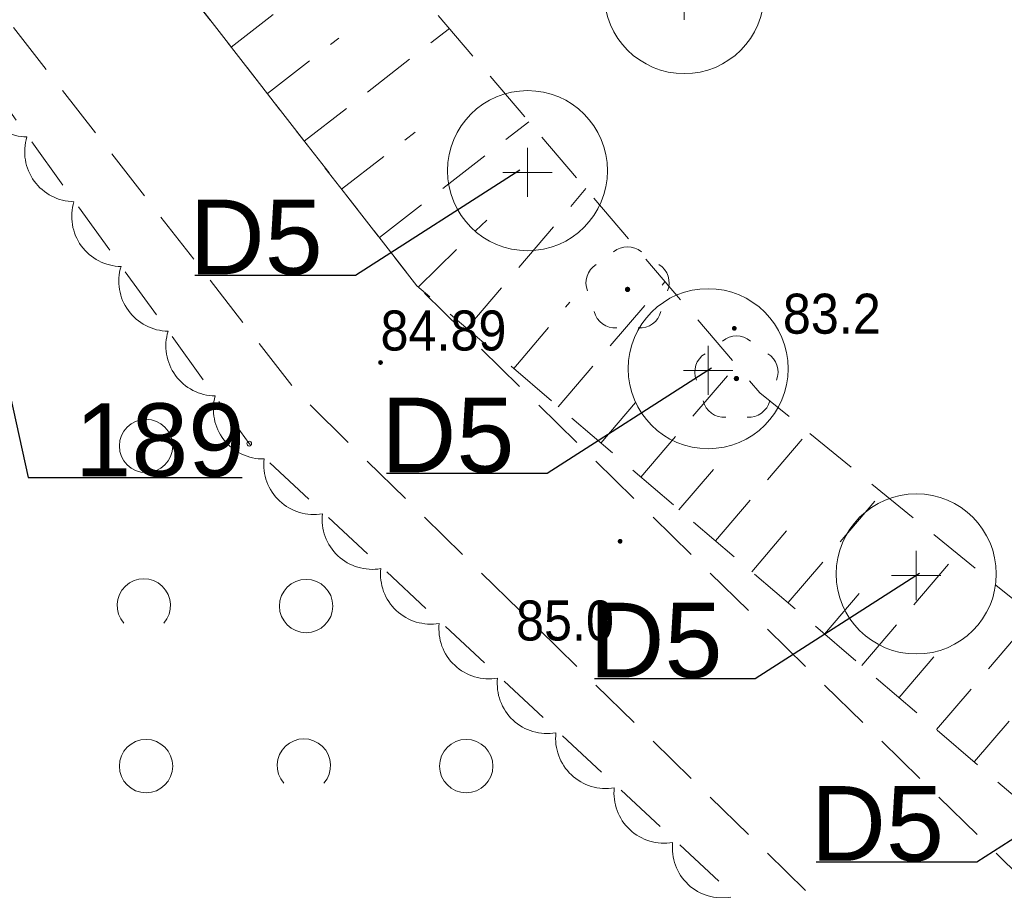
# Model space of a CAD drawing. Header units: metres. Extents: x 6540907 to 6541833, y 5893434 to 5894895.
# Tile 188 of 256: x 6541456 to 6541475, y 5894186 to 5894202. Entities that reach past the tile are written whole.
import ezdxf
from ezdxf import colors
from ezdxf.entities.mleader import LeaderData, LeaderLine
from ezdxf.enums import TextEntityAlignment as Align
from ezdxf.math import Vec2, Vec3

# ---------------------------------------------------------------- set-up
doc = ezdxf.new("R2010")
doc.units = ezdxf.units.M
doc.header["$MEASUREMENT"] = 0
doc.linetypes.add('1.0_0.5', pattern=[1.5, 1, -0.5])
doc.layers.get('0').update_dxf_attribs({"color": 2, "linetype": 'CONTINUOUS', "lineweight": 5})
for name, color, linetype, lineweight in [('140-Punkty robocze', 251, 'CONTINUOUS', 9), ('chodnik', 251, 'CONTINUOUS', 9), ('drzewo liściaste', 251, 'CONTINUOUS', 9), ('pikieta naturalna', 251, 'CONTINUOUS', 9), ('pikieta naturalna-Atr2', 251, 'CONTINUOUS', 9), ('pikieta sztuczna', 251, 'CONTINUOUS', 9), ('pikieta sztuczna-Atr2', 251, 'CONTINUOUS', 9), ('skarpa nieumocniona', 251, 'CONTINUOUS', 9), ('z_i_drzewa_opis', 7, 'CONTINUOUS', 25), ('z_nas_kom_fraxinus', 162, 'CONTINUOUS', 20), ('z_nas_kom_salix', 162, 'CONTINUOUS', 20), ('zadrzewienie  zakrzewienie', 252, 'CONTINUOUS', 15)]:
    doc.layers.add(name, color=color, linetype=linetype, lineweight=lineweight)
doc.layers.add('z_i_masywy_grupy', color=7, linetype='CONTINUOUS', lineweight=13, true_color=0x7f926c)
doc.styles.add('Opisowy', font='arial.ttf')
doc.styles.get("Standard").update_dxf_attribs({"font": 'Arial', "width": 0.75})

# ---------------------------------------------------------------- blocks, each defined once
blk = doc.blocks.new('PW01')
at = {"linetype": 'Continuous', "lineweight": 13}
h = blk.add_hatch(color=0, dxfattribs=at)
edge = h.paths.add_edge_path()
edge.add_arc((0, 0), 0.045, 0, 360)
blk = doc.blocks.new('OTZK1')
at = {"color": 0, "linetype": 'Continuous'}
blk.add_circle((0, 0), 0.5, dxfattribs=at)
blk = doc.blocks.new('OTZK2')
at = {"color": 0, "linetype": 'Continuous'}
blk.add_arc((0, 0), 0.5, 318.85, 221.162, dxfattribs=at)
blk = doc.blocks.new('OP021')
at = {"linetype": 'Continuous', "lineweight": 13}
h = blk.add_hatch(color=0, dxfattribs=at)
edge = h.paths.add_edge_path()
edge.add_arc((0, 0), 0.05, 0, 360)
at = {"color": 0, "linetype": 'Continuous', "lineweight": 13}
for centre, start, end in [((0, 0.4), 49.272, 130.728), ((-0.38, 0.124), 121.308, 202.548), ((0.38, 0.124), 337.452, 58.692), ((-0.235, -0.324), 193.221, 274.871), ((0.235, -0.324), 265.129, 346.779)]:
    blk.add_arc(centre, 0.4, start, end, dxfattribs=at)
blk = doc.blocks.new('PIKIETA')
at = {"color": 0}
blk.add_circle((0, 0), 0.045, dxfattribs=at)
blk = doc.blocks.new('_None')
blk = doc.blocks.new('d')
at = {"linetype": 'Continuous'}
for points in [[(0, 0.461), (0, -0.461)], [(0.461, 0), (-0.461, 0)]]:
    blk.add_lwpolyline(points, dxfattribs=at)
blk.add_circle((0, 0.031), 1.5, dxfattribs=at)

msp = doc.modelspace()

# ---------------------------------------------------------------- linework, layer by layer
at = {"layer": 'chodnik', "linetype": '1.0_0.5', "lineweight": 18, "flags": 128}
msp.add_lwpolyline([(6541148.09, 5894266.608), (6541121.4, 5894253.108), (6541122.75, 5894251.218), (6541149.27, 5894263.848), (6541185.84, 5894277.468), (6541214.53, 5894280.958), (6541220.14, 5894280.468), (6541232.78, 5894276.948), (6541273.74, 5894255.128), (6541292.32, 5894248.138), (6541299.58, 5894246.488), (6541311.46, 5894246.228), (6541320.71, 5894247.928), (6541358.75, 5894259.418), (6541381.84, 5894259.168), (6541383.11, 5894258.688), (6541394.29, 5894255.868), (6541417.15, 5894246.908), (6541419.74, 5894244.818), (6541430.87, 5894235.068), (6541433.75, 5894232.708), (6541442.13, 5894221.108), (6541450.88, 5894208.258), (6541461.26, 5894194.908), (6541472.88, 5894183.518), (6541484.16, 5894175.358), (6541492.85, 5894170.438), (6541512, 5894163.558), (6541515.21, 5894162.958), (6541516.3, 5894165.558), (6541512.94, 5894166.398), (6541494.11, 5894173.178), (6541485.78, 5894177.878), (6541474.82, 5894185.818), (6541463.5, 5894196.908), (6541453.3, 5894210.018), (6541444.59, 5894222.828), (6541435.95, 5894234.788), (6541432.81, 5894237.358), (6541421.67, 5894247.118), (6541418.67, 5894249.528), (6541395.21, 5894258.728), (6541384.01, 5894261.548), (6541382.4, 5894262.168), (6541358.33, 5894262.418), (6541320.17, 5894250.908), (6541310.58, 5894248.848), (6541305.73, 5894248.828), (6541301.24, 5894249.028), (6541301.24, 5894249.028), (6541293.42, 5894251.278), (6541277.75, 5894257.108), (6541274.98, 5894257.888), (6541233.63, 5894279.558), (6541220.53, 5894283.528), (6541214.73, 5894283.598), (6541185.16, 5894280.418)], close=True, dxfattribs=at)
at = {"layer": 'skarpa nieumocniona', "linetype": '1.0_0.5', "lineweight": 18, "flags": 128}
msp.add_lwpolyline([(6541517.39, 5894165.838), (6541507.44, 5894169.198), (6541491.19, 5894177.598), (6541469.93, 5894194.898), (6541452.4, 5894215.468), (6541450.94, 5894217.038), (6541445.06, 5894222.638), (6541453.3, 5894210.018), (6541463.5, 5894196.908), (6541485.78, 5894177.878), (6541494.11, 5894173.178), (6541512.94, 5894166.398)], close=True, dxfattribs=at)
for points in [[(6541460.02, 5894201.378), (6541462.66, 5894203.438)], [(6541461.39, 5894199.618), (6541464.11, 5894201.728)], [(6541460.7, 5894200.508), (6541462.04, 5894201.548)], [(6541462.8, 5894197.808), (6541465.6, 5894199.978)], [(6541462.09, 5894198.718), (6541463.47, 5894199.788)], [(6541464.44, 5894196.108), (6541466.67, 5894198.728)], [(6541463.53, 5894196.888), (6541464.81, 5894198.138)], [(6541466.15, 5894194.638), (6541468.15, 5894196.978)], [(6541465.32, 5894195.358), (6541466.37, 5894196.598)], [(6541467.7, 5894193.318), (6541469.49, 5894195.418)], [(6541466.95, 5894193.958), (6541467.9, 5894195.068)], [(6541469.1, 5894192.128), (6541470.83, 5894194.158)], [(6541468.41, 5894192.708), (6541469.28, 5894193.718)], [(6541470.46, 5894190.968), (6541472.22, 5894193.028)], [(6541469.78, 5894191.548), (6541470.65, 5894192.578)], [(6541471.84, 5894189.788), (6541473.63, 5894191.888)], [(6541471.14, 5894190.378), (6541472.03, 5894191.418)], [(6541473.24, 5894188.588), (6541475.06, 5894190.718)], [(6541472.54, 5894189.188), (6541473.44, 5894190.248)], [(6541473.95, 5894187.988), (6541474.87, 5894189.058)]]:
    msp.add_lwpolyline(points, dxfattribs=at)
at = {"layer": 'z_i_masywy_grupy', "linetype": 'Continuous'}
msp.add_lwpolyline([(6541469.388, 5894185.447, -0.5), (6541468.295, 5894186.474, -0.5), (6541467.201, 5894187.5, -0.5), (6541466.107, 5894188.527, -0.5), (6541465.013, 5894189.553, -0.5), (6541463.92, 5894190.58, -0.5), (6541462.826, 5894191.606, -0.5), (6541461.732, 5894192.633, -0.5), (6541460.639, 5894193.66, -0.5), (6541459.721, 5894194.841, -0.5), (6541458.839, 5894196.055, -0.5), (6541457.957, 5894197.268, -0.5), (6541457.075, 5894198.482, -0.5), (6541456.193, 5894199.695, -0.5), (6541455.311, 5894200.908, -0.5)], format="xyb", dxfattribs=at)
at = {"layer": 'zadrzewienie  zakrzewienie', "linetype": '1.0_0.5', "lineweight": 18, "flags": 128}
msp.add_lwpolyline([(6541318.34, 5894220.138), (6541365.21, 5894218.338), (6541400.25, 5894206.118), (6541416.54, 5894198.838), (6541431.06, 5894175.018), (6541451.77, 5894156.318), (6541474.69, 5894125.818), (6541515.21, 5894162.958), (6541506.98, 5894164.118), (6541490.01, 5894171.058), (6541473.59, 5894181.618), (6541460.36, 5894193.948), (6541433.18, 5894231.658), (6541416.44, 5894245.338), (6541382.33, 5894257.938), (6541358.84, 5894258.028), (6541325.63, 5894248.128), (6541325.63, 5894248.128)], close=True, dxfattribs=at)

# ---------------------------------------------------------------- block references
at = {"layer": '140-Punkty robocze', "linetype": 'Continuous', "lineweight": 13}
msp.add_blockref('PIKIETA', (6541460.36, 5894193.948), dxfattribs=at)
at = {"layer": 'drzewo liściaste', "linetype": 'Continuous', "lineweight": 18}
for p in [(6541467.45, 5894196.838), (6541467.45, 5894196.838), (6541467.45, 5894196.838), (6541469.49, 5894195.168), (6541469.49, 5894195.168), (6541469.49, 5894195.168)]:
    msp.add_blockref('OP021', p, dxfattribs=at)
at = {"layer": 'pikieta naturalna', "linetype": 'Continuous', "lineweight": 13}
for p in [(6541469.45, 5894196.108), (6541467.31, 5894192.118)]:
    msp.add_blockref('PW01', p, dxfattribs=at)
at = {"layer": 'pikieta sztuczna', "linetype": 'Continuous', "lineweight": 13}
msp.add_blockref('PW01', (6541462.82, 5894195.468), dxfattribs=at)
at = {"layer": 'z_nas_kom_fraxinus', "linetype": 'Continuous'}
for p in [(6541465.575, 5894199.032), (6541468.96, 5894195.321), (6541472.86, 5894191.475)]:
    msp.add_blockref('d', p, dxfattribs=at)
at = {"layer": 'z_nas_kom_salix', "linetype": 'Continuous'}
msp.add_blockref('d', (6541468.511, 5894202.351), dxfattribs=at)
at = {"layer": 'zadrzewienie  zakrzewienie', "linetype": 'Continuous', "lineweight": 18}
for name, p in [('OTZK1', (6541458.426, 5894193.904)), ('OTZK2', (6541458.384, 5894190.915)), ('OTZK1', (6541461.426, 5894190.904)), ('OTZK1', (6541458.426, 5894187.904)), ('OTZK2', (6541461.384, 5894187.915)), ('OTZK1', (6541464.426, 5894187.904))]:
    msp.add_blockref(name, p, dxfattribs=at)

# ---------------------------------------------------------------- texts
at = {"layer": 'pikieta naturalna-Atr2', "width": 0.9}
for s, p in [('83.2', (6541470.36, 5894196.008)), ('85.0', (6541465.36, 5894190.258))]:
    msp.add_text(s, height=0.75, dxfattribs=at).set_placement(p)
at = {"layer": 'pikieta sztuczna-Atr2', "width": 0.9}
msp.add_text('84.89', height=0.75, dxfattribs=at).set_placement((6541462.82, 5894195.468), align=Align.BOTTOM_LEFT)

# ---------------------------------------------------------------- leaders
at = {"layer": 'z_i_drzewa_opis'}
ml = msp.add_multileader_mtext('Standard', dxfattribs=at)
ml.set_content('D5', color=256, style='Opisowy')
ml.set_leader_properties()
ml.set_arrow_properties(name='NONE')
ml.build(insert=Vec2(0, 0))
ml.multileader.update_dxf_attribs({"has_dogleg": 0, "text_left_attachment_type": 6, "text_right_attachment_type": 5, "text_top_attachment_type": 0, "text_bottom_attachment_type": 0, "dogleg_length": 1.914, "arrow_head_size": 4.904})
ctx = ml.context
ctx.base_point, ctx.char_height, ctx.arrow_head_size, ctx.landing_gap_size, ctx.plane_origin = Vec3(6541458.855, 5894197.098), 1.4, 4.904, 0.613, Vec3(6541467.512, 5894194.029)
ctx.left_attachment, ctx.right_attachment, ctx.text_align_type, ctx.attachment_type = 6, 5, 2, 2
notes = []
notes.append((ctx, [(1, (1, 1, 0), (6541464.48, 5894197.098), (-1, 0), 2.128, [(0, [(6541465.43, 5894199.07), (6541462.352, 5894197.098), (6541462.352, 5894197.098), (6541462.352, 5894197.098), (6541462.352, 5894197.098), (6541462.352, 5894197.098), (6541462.352, 5894197.098), (6541462.352, 5894197.098), (6541462.352, 5894197.098), (6541462.352, 5894197.098), (6541462.352, 5894197.098), (6541462.352, 5894197.098), (6541462.352, 5894197.098), (6541462.352, 5894197.098), (6541462.352, 5894197.098), (6541462.352, 5894197.098), (6541462.352, 5894197.098), (6541462.352, 5894197.098), (6541462.352, 5894197.098), (6541462.352, 5894197.098), (6541462.352, 5894197.098), (6541462.352, 5894197.098), (6541462.352, 5894197.098), (6541462.352, 5894197.098), (6541462.352, 5894197.098), (6541462.352, 5894197.098), (6541462.352, 5894197.098), (6541462.352, 5894197.098), (6541462.352, 5894197.098), (6541462.352, 5894197.098), (6541462.352, 5894197.098), (6541462.352, 5894197.098), (6541462.352, 5894197.098), (6541462.352, 5894197.098), (6541462.352, 5894197.098), (6541462.352, 5894197.098), (6541462.352, 5894197.098), (6541462.352, 5894197.098), (6541462.352, 5894197.098), (6541462.352, 5894197.098), (6541462.352, 5894197.098), (6541462.352, 5894197.098), (6541462.352, 5894197.098), (6541462.352, 5894197.098), (6541462.352, 5894197.098), (6541462.352, 5894197.098), (6541462.352, 5894197.098), (6541462.352, 5894197.098), (6541462.352, 5894197.098), (6541462.352, 5894197.098), (6541462.352, 5894197.098), (6541462.352, 5894197.098), (6541462.352, 5894197.098), (6541462.352, 5894197.098), (6541462.352, 5894197.098), (6541462.352, 5894197.098), (6541462.352, 5894197.098), (6541462.352, 5894197.098), (6541462.352, 5894197.098), (6541462.352, 5894197.098), (6541462.352, 5894197.098), (6541462.352, 5894197.098), (6541462.352, 5894197.098), (6541462.352, 5894197.098), (6541462.352, 5894197.098), (6541462.352, 5894197.098), (6541462.352, 5894197.098), (6541462.352, 5894197.098), (6541462.352, 5894197.098), (6541462.352, 5894197.098), (6541462.352, 5894197.098), (6541462.352, 5894197.098), (6541462.352, 5894197.098), (6541462.352, 5894197.098), (6541462.352, 5894197.098), (6541462.352, 5894197.098), (6541462.352, 5894197.098), (6541462.352, 5894197.098), (6541462.352, 5894197.098), (6541462.352, 5894197.098), (6541462.352, 5894197.098), (6541462.352, 5894197.098), (6541462.352, 5894197.098), (6541462.352, 5894197.098), (6541462.352, 5894197.098), (6541462.352, 5894197.098), (6541462.352, 5894197.098), (6541462.352, 5894197.098), (6541462.352, 5894197.098), (6541462.352, 5894197.098), (6541462.352, 5894197.098), (6541462.352, 5894197.098), (6541462.352, 5894197.098), (6541462.352, 5894197.098), (6541462.352, 5894197.098), (6541462.352, 5894197.098), (6541462.352, 5894197.098), (6541462.352, 5894197.098), (6541462.352, 5894197.098), (6541462.352, 5894197.098), (6541462.352, 5894197.098), (6541462.352, 5894197.098), (6541462.352, 5894197.098), (6541462.352, 5894197.098), (6541462.352, 5894197.098), (6541462.352, 5894197.098), (6541462.352, 5894197.098), (6541462.352, 5894197.098), (6541462.352, 5894197.098), (6541462.352, 5894197.098), (6541462.352, 5894197.098), (6541462.352, 5894197.098), (6541462.352, 5894197.098), (6541462.352, 5894197.098), (6541462.352, 5894197.098), (6541462.352, 5894197.098), (6541462.352, 5894197.098), (6541462.352, 5894197.098), (6541462.352, 5894197.098), (6541462.352, 5894197.098), (6541462.352, 5894197.098), (6541462.352, 5894197.098)], 256, [])])]))
ctx.mtext.insert, ctx.mtext.alignment, ctx.mtext.flow_direction = Vec3(6541461.739, 5894198.522), 3, 5
ml = msp.add_multileader_mtext('Standard', dxfattribs=at)
ml.set_content('189', color=256, style='Opisowy')
ml.set_leader_properties()
ml.set_arrow_properties(name='NONE')
ml.build(insert=Vec2(0, 0))
ml.multileader.update_dxf_attribs({"has_dogleg": 0, "text_left_attachment_type": 6, "text_right_attachment_type": 5, "text_top_attachment_type": 0, "text_bottom_attachment_type": 0, "dogleg_length": 1.914, "arrow_head_size": 7.005})
ctx = ml.context
ctx.base_point, ctx.char_height, ctx.arrow_head_size, ctx.landing_gap_size, ctx.plane_origin = Vec3(6541456.215, 5894193.311), 1.3683, 7.005, 0.876, Vec3(6541448.844, 5894188.927)
ctx.left_attachment, ctx.right_attachment, ctx.attachment_type = 6, 5, 2
notes.append((ctx, [(1, (1, 1, 0), (6541453.174, 5894193.311), (1, 0), 3.041, [(0, [(6541455.426, 5894196.904), (6541456.215, 5894193.311), (6541456.215, 5894193.311), (6541456.215, 5894193.311), (6541456.215, 5894193.311), (6541456.215, 5894193.311), (6541456.215, 5894193.311), (6541456.215, 5894193.311), (6541456.215, 5894193.311), (6541456.215, 5894193.311), (6541456.215, 5894193.311), (6541456.215, 5894193.311), (6541456.215, 5894193.311), (6541456.215, 5894193.311), (6541456.215, 5894193.311), (6541456.215, 5894193.311), (6541456.215, 5894193.311), (6541456.215, 5894193.311), (6541456.215, 5894193.311), (6541456.215, 5894193.311), (6541456.215, 5894193.311), (6541456.215, 5894193.311), (6541456.215, 5894193.311), (6541456.215, 5894193.311), (6541456.215, 5894193.311), (6541456.215, 5894193.311), (6541456.215, 5894193.311), (6541456.215, 5894193.311), (6541456.215, 5894193.311), (6541456.215, 5894193.311), (6541456.215, 5894193.311), (6541456.215, 5894193.311), (6541456.215, 5894193.311), (6541456.215, 5894193.311), (6541456.215, 5894193.311), (6541456.215, 5894193.311), (6541456.215, 5894193.311), (6541456.215, 5894193.311), (6541456.215, 5894193.311), (6541456.215, 5894193.311), (6541456.215, 5894193.311), (6541456.215, 5894193.311), (6541456.215, 5894193.311), (6541456.215, 5894193.311), (6541456.215, 5894193.311), (6541456.215, 5894193.311), (6541456.215, 5894193.311), (6541456.215, 5894193.311), (6541456.215, 5894193.311), (6541456.215, 5894193.311), (6541456.215, 5894193.311), (6541456.215, 5894193.311), (6541456.215, 5894193.311), (6541456.215, 5894193.311), (6541456.215, 5894193.311), (6541456.215, 5894193.311), (6541456.215, 5894193.311), (6541456.215, 5894193.311), (6541456.215, 5894193.311), (6541456.215, 5894193.311), (6541456.215, 5894193.311), (6541456.215, 5894193.311), (6541456.215, 5894193.311), (6541456.215, 5894193.311), (6541456.215, 5894193.311), (6541456.215, 5894193.311), (6541456.215, 5894193.311), (6541456.215, 5894193.311), (6541456.215, 5894193.311), (6541456.215, 5894193.311), (6541456.215, 5894193.311), (6541456.215, 5894193.311), (6541456.215, 5894193.311), (6541456.215, 5894193.311), (6541456.215, 5894193.311), (6541456.215, 5894193.311), (6541456.215, 5894193.311), (6541456.215, 5894193.311), (6541456.215, 5894193.311), (6541456.215, 5894193.311), (6541456.215, 5894193.311), (6541456.215, 5894193.311), (6541456.215, 5894193.311), (6541456.215, 5894193.311), (6541456.215, 5894193.311), (6541456.215, 5894193.311), (6541456.215, 5894193.311), (6541456.215, 5894193.311), (6541456.215, 5894193.311), (6541456.215, 5894193.311), (6541456.215, 5894193.311), (6541456.215, 5894193.311), (6541456.215, 5894193.311), (6541456.215, 5894193.311), (6541456.215, 5894193.311), (6541456.215, 5894193.311), (6541456.215, 5894193.311), (6541456.215, 5894193.311), (6541456.215, 5894193.311), (6541456.215, 5894193.311), (6541456.215, 5894193.311), (6541456.215, 5894193.311), (6541456.215, 5894193.311), (6541456.215, 5894193.311), (6541456.215, 5894193.311), (6541456.215, 5894193.311), (6541456.215, 5894193.311), (6541456.215, 5894193.311), (6541456.215, 5894193.311), (6541456.215, 5894193.311), (6541456.215, 5894193.311), (6541456.215, 5894193.311), (6541456.215, 5894193.311), (6541456.215, 5894193.311), (6541456.215, 5894193.311), (6541456.215, 5894193.311), (6541456.215, 5894193.311), (6541456.215, 5894193.311), (6541456.215, 5894193.311), (6541456.215, 5894193.311), (6541456.215, 5894193.311), (6541456.215, 5894193.311), (6541456.215, 5894193.311), (6541456.215, 5894193.311), (6541456.215, 5894193.311), (6541456.215, 5894193.311), (6541456.215, 5894193.311), (6541456.215, 5894193.311), (6541456.215, 5894193.311), (6541456.215, 5894193.311), (6541456.215, 5894193.311), (6541456.215, 5894193.311)], 256, [])])]))
ctx.mtext.insert, ctx.mtext.flow_direction = Vec3(6541457.09, 5894194.703), 5
ml = msp.add_multileader_mtext('Standard', dxfattribs=at)
ml.set_content('D5', color=256, style='Opisowy')
ml.set_leader_properties()
ml.set_arrow_properties(name='NONE')
ml.build(insert=Vec2(0, 0))
ml.multileader.update_dxf_attribs({"has_dogleg": 0, "text_left_attachment_type": 6, "text_right_attachment_type": 5, "text_top_attachment_type": 0, "text_bottom_attachment_type": 0, "dogleg_length": 1.914, "arrow_head_size": 4.904})
ctx = ml.context
ctx.base_point, ctx.char_height, ctx.arrow_head_size, ctx.landing_gap_size, ctx.plane_origin = Vec3(6541462.446, 5894193.388), 1.4, 4.904, 0.613, Vec3(6541471.103, 5894190.319)
ctx.left_attachment, ctx.right_attachment, ctx.text_align_type, ctx.attachment_type = 6, 5, 2, 2
notes.append((ctx, [(1, (1, 1, 0), (6541468.071, 5894193.388), (-1, 0), 2.128, [(0, [(6541469.021, 5894195.36), (6541465.943, 5894193.388), (6541465.943, 5894193.388), (6541465.943, 5894193.388), (6541465.943, 5894193.388), (6541465.943, 5894193.388), (6541465.943, 5894193.388), (6541465.943, 5894193.388), (6541465.943, 5894193.388), (6541465.943, 5894193.388), (6541465.943, 5894193.388), (6541465.943, 5894193.388), (6541465.943, 5894193.388), (6541465.943, 5894193.388), (6541465.943, 5894193.388), (6541465.943, 5894193.388), (6541465.943, 5894193.388), (6541465.943, 5894193.388), (6541465.943, 5894193.388), (6541465.943, 5894193.388), (6541465.943, 5894193.388), (6541465.943, 5894193.388), (6541465.943, 5894193.388), (6541465.943, 5894193.388), (6541465.943, 5894193.388), (6541465.943, 5894193.388), (6541465.943, 5894193.388), (6541465.943, 5894193.388), (6541465.943, 5894193.388), (6541465.943, 5894193.388), (6541465.943, 5894193.388), (6541465.943, 5894193.388), (6541465.943, 5894193.388), (6541465.943, 5894193.388), (6541465.943, 5894193.388), (6541465.943, 5894193.388), (6541465.943, 5894193.388), (6541465.943, 5894193.388), (6541465.943, 5894193.388), (6541465.943, 5894193.388), (6541465.943, 5894193.388), (6541465.943, 5894193.388), (6541465.943, 5894193.388), (6541465.943, 5894193.388), (6541465.943, 5894193.388), (6541465.943, 5894193.388), (6541465.943, 5894193.388), (6541465.943, 5894193.388), (6541465.943, 5894193.388), (6541465.943, 5894193.388), (6541465.943, 5894193.388), (6541465.943, 5894193.388), (6541465.943, 5894193.388), (6541465.943, 5894193.388), (6541465.943, 5894193.388), (6541465.943, 5894193.388), (6541465.943, 5894193.388), (6541465.943, 5894193.388), (6541465.943, 5894193.388), (6541465.943, 5894193.388), (6541465.943, 5894193.388), (6541465.943, 5894193.388), (6541465.943, 5894193.388), (6541465.943, 5894193.388), (6541465.943, 5894193.388), (6541465.943, 5894193.388), (6541465.943, 5894193.388), (6541465.943, 5894193.388), (6541465.943, 5894193.388), (6541465.943, 5894193.388), (6541465.943, 5894193.388), (6541465.943, 5894193.388), (6541465.943, 5894193.388), (6541465.943, 5894193.388), (6541465.943, 5894193.388), (6541465.943, 5894193.388), (6541465.943, 5894193.388), (6541465.943, 5894193.388), (6541465.943, 5894193.388), (6541465.943, 5894193.388), (6541465.943, 5894193.388), (6541465.943, 5894193.388), (6541465.943, 5894193.388), (6541465.943, 5894193.388), (6541465.943, 5894193.388), (6541465.943, 5894193.388), (6541465.943, 5894193.388), (6541465.943, 5894193.388), (6541465.943, 5894193.388), (6541465.943, 5894193.388), (6541465.943, 5894193.388), (6541465.943, 5894193.388), (6541465.943, 5894193.388), (6541465.943, 5894193.388), (6541465.943, 5894193.388), (6541465.943, 5894193.388), (6541465.943, 5894193.388), (6541465.943, 5894193.388), (6541465.943, 5894193.388), (6541465.943, 5894193.388), (6541465.943, 5894193.388), (6541465.943, 5894193.388), (6541465.943, 5894193.388), (6541465.943, 5894193.388), (6541465.943, 5894193.388), (6541465.943, 5894193.388), (6541465.943, 5894193.388), (6541465.943, 5894193.388), (6541465.943, 5894193.388), (6541465.943, 5894193.388), (6541465.943, 5894193.388), (6541465.943, 5894193.388), (6541465.943, 5894193.388), (6541465.943, 5894193.388), (6541465.943, 5894193.388), (6541465.943, 5894193.388), (6541465.943, 5894193.388), (6541465.943, 5894193.388), (6541465.943, 5894193.388), (6541465.943, 5894193.388), (6541465.943, 5894193.388), (6541465.943, 5894193.388)], 256, [])])]))
ctx.mtext.insert, ctx.mtext.alignment, ctx.mtext.flow_direction = Vec3(6541465.33, 5894194.811), 3, 5
ml = msp.add_multileader_mtext('Standard', dxfattribs=at)
ml.set_content('D5', color=256, style='Opisowy')
ml.set_leader_properties()
ml.set_arrow_properties(name='NONE')
ml.build(insert=Vec2(0, 0))
ml.multileader.update_dxf_attribs({"has_dogleg": 0, "text_left_attachment_type": 6, "text_right_attachment_type": 5, "text_top_attachment_type": 0, "text_bottom_attachment_type": 0, "dogleg_length": 1.914, "arrow_head_size": 4.904})
ctx = ml.context
ctx.base_point, ctx.char_height, ctx.arrow_head_size, ctx.landing_gap_size, ctx.plane_origin = Vec3(6541466.346, 5894189.542), 1.4, 4.904, 0.613, Vec3(6541475.003, 5894186.473)
ctx.left_attachment, ctx.right_attachment, ctx.text_align_type, ctx.attachment_type = 6, 5, 2, 2
notes.append((ctx, [(1, (1, 1, 0), (6541471.971, 5894189.542), (-1, 0), 2.128, [(0, [(6541472.921, 5894191.514), (6541469.843, 5894189.542), (6541469.843, 5894189.542), (6541469.843, 5894189.542), (6541469.843, 5894189.542), (6541469.843, 5894189.542), (6541469.843, 5894189.542), (6541469.843, 5894189.542), (6541469.843, 5894189.542), (6541469.843, 5894189.542), (6541469.843, 5894189.542), (6541469.843, 5894189.542), (6541469.843, 5894189.542), (6541469.843, 5894189.542), (6541469.843, 5894189.542), (6541469.843, 5894189.542), (6541469.843, 5894189.542), (6541469.843, 5894189.542), (6541469.843, 5894189.542), (6541469.843, 5894189.542), (6541469.843, 5894189.542), (6541469.843, 5894189.542), (6541469.843, 5894189.542), (6541469.843, 5894189.542), (6541469.843, 5894189.542), (6541469.843, 5894189.542), (6541469.843, 5894189.542), (6541469.843, 5894189.542), (6541469.843, 5894189.542), (6541469.843, 5894189.542), (6541469.843, 5894189.542), (6541469.843, 5894189.542), (6541469.843, 5894189.542), (6541469.843, 5894189.542), (6541469.843, 5894189.542), (6541469.843, 5894189.542), (6541469.843, 5894189.542), (6541469.843, 5894189.542), (6541469.843, 5894189.542), (6541469.843, 5894189.542), (6541469.843, 5894189.542), (6541469.843, 5894189.542), (6541469.843, 5894189.542), (6541469.843, 5894189.542), (6541469.843, 5894189.542), (6541469.843, 5894189.542), (6541469.843, 5894189.542), (6541469.843, 5894189.542), (6541469.843, 5894189.542), (6541469.843, 5894189.542), (6541469.843, 5894189.542), (6541469.843, 5894189.542), (6541469.843, 5894189.542), (6541469.843, 5894189.542), (6541469.843, 5894189.542), (6541469.843, 5894189.542), (6541469.843, 5894189.542), (6541469.843, 5894189.542), (6541469.843, 5894189.542), (6541469.843, 5894189.542), (6541469.843, 5894189.542), (6541469.843, 5894189.542), (6541469.843, 5894189.542), (6541469.843, 5894189.542), (6541469.843, 5894189.542), (6541469.843, 5894189.542), (6541469.843, 5894189.542), (6541469.843, 5894189.542), (6541469.843, 5894189.542), (6541469.843, 5894189.542), (6541469.843, 5894189.542), (6541469.843, 5894189.542), (6541469.843, 5894189.542), (6541469.843, 5894189.542), (6541469.843, 5894189.542), (6541469.843, 5894189.542), (6541469.843, 5894189.542), (6541469.843, 5894189.542), (6541469.843, 5894189.542), (6541469.843, 5894189.542), (6541469.843, 5894189.542), (6541469.843, 5894189.542), (6541469.843, 5894189.542), (6541469.843, 5894189.542), (6541469.843, 5894189.542), (6541469.843, 5894189.542), (6541469.843, 5894189.542), (6541469.843, 5894189.542), (6541469.843, 5894189.542), (6541469.843, 5894189.542), (6541469.843, 5894189.542), (6541469.843, 5894189.542), (6541469.843, 5894189.542), (6541469.843, 5894189.542), (6541469.843, 5894189.542), (6541469.843, 5894189.542), (6541469.843, 5894189.542), (6541469.843, 5894189.542), (6541469.843, 5894189.542), (6541469.843, 5894189.542), (6541469.843, 5894189.542), (6541469.843, 5894189.542), (6541469.843, 5894189.542), (6541469.843, 5894189.542), (6541469.843, 5894189.542), (6541469.843, 5894189.542), (6541469.843, 5894189.542), (6541469.843, 5894189.542), (6541469.843, 5894189.542), (6541469.843, 5894189.542), (6541469.843, 5894189.542), (6541469.843, 5894189.542), (6541469.843, 5894189.542), (6541469.843, 5894189.542), (6541469.843, 5894189.542), (6541469.843, 5894189.542), (6541469.843, 5894189.542), (6541469.843, 5894189.542), (6541469.843, 5894189.542), (6541469.843, 5894189.542), (6541469.843, 5894189.542), (6541469.843, 5894189.542)], 256, [])])]))
ctx.mtext.insert, ctx.mtext.alignment, ctx.mtext.flow_direction = Vec3(6541469.23, 5894190.966), 3, 5
ml = msp.add_multileader_mtext('Standard', dxfattribs=at)
ml.set_content('D5', color=256, style='Opisowy')
ml.set_leader_properties()
ml.set_arrow_properties(name='NONE')
ml.build(insert=Vec2(0, 0))
ml.multileader.update_dxf_attribs({"has_dogleg": 0, "text_left_attachment_type": 6, "text_right_attachment_type": 5, "text_top_attachment_type": 0, "text_bottom_attachment_type": 0, "dogleg_length": 1.914, "arrow_head_size": 4.904})
ctx = ml.context
ctx.base_point, ctx.char_height, ctx.arrow_head_size, ctx.landing_gap_size, ctx.plane_origin = Vec3(6541470.496, 5894186.106), 1.4, 4.904, 0.613, Vec3(6541479.153, 5894183.037)
ctx.left_attachment, ctx.right_attachment, ctx.text_align_type, ctx.attachment_type = 6, 5, 2, 2
notes.append((ctx, [(1, (1, 1, 0), (6541476.121, 5894186.106), (-1, 0), 2.128, [(0, [(6541477.071, 5894188.079), (6541473.993, 5894186.106), (6541473.993, 5894186.106), (6541473.993, 5894186.106), (6541473.993, 5894186.106), (6541473.993, 5894186.106), (6541473.993, 5894186.106), (6541473.993, 5894186.106), (6541473.993, 5894186.106), (6541473.993, 5894186.106), (6541473.993, 5894186.106), (6541473.993, 5894186.106), (6541473.993, 5894186.106), (6541473.993, 5894186.106), (6541473.993, 5894186.106), (6541473.993, 5894186.106), (6541473.993, 5894186.106), (6541473.993, 5894186.106), (6541473.993, 5894186.106), (6541473.993, 5894186.106), (6541473.993, 5894186.106), (6541473.993, 5894186.106), (6541473.993, 5894186.106), (6541473.993, 5894186.106), (6541473.993, 5894186.106), (6541473.993, 5894186.106), (6541473.993, 5894186.106), (6541473.993, 5894186.106), (6541473.993, 5894186.106), (6541473.993, 5894186.106), (6541473.993, 5894186.106), (6541473.993, 5894186.106), (6541473.993, 5894186.106), (6541473.993, 5894186.106), (6541473.993, 5894186.106), (6541473.993, 5894186.106), (6541473.993, 5894186.106), (6541473.993, 5894186.106), (6541473.993, 5894186.106), (6541473.993, 5894186.106), (6541473.993, 5894186.106), (6541473.993, 5894186.106), (6541473.993, 5894186.106), (6541473.993, 5894186.106), (6541473.993, 5894186.106), (6541473.993, 5894186.106), (6541473.993, 5894186.106), (6541473.993, 5894186.106), (6541473.993, 5894186.106), (6541473.993, 5894186.106), (6541473.993, 5894186.106), (6541473.993, 5894186.106), (6541473.993, 5894186.106), (6541473.993, 5894186.106), (6541473.993, 5894186.106), (6541473.993, 5894186.106), (6541473.993, 5894186.106), (6541473.993, 5894186.106), (6541473.993, 5894186.106), (6541473.993, 5894186.106), (6541473.993, 5894186.106), (6541473.993, 5894186.106), (6541473.993, 5894186.106), (6541473.993, 5894186.106), (6541473.993, 5894186.106), (6541473.993, 5894186.106), (6541473.993, 5894186.106), (6541473.993, 5894186.106), (6541473.993, 5894186.106), (6541473.993, 5894186.106), (6541473.993, 5894186.106), (6541473.993, 5894186.106), (6541473.993, 5894186.106), (6541473.993, 5894186.106), (6541473.993, 5894186.106), (6541473.993, 5894186.106), (6541473.993, 5894186.106), (6541473.993, 5894186.106), (6541473.993, 5894186.106), (6541473.993, 5894186.106), (6541473.993, 5894186.106), (6541473.993, 5894186.106), (6541473.993, 5894186.106), (6541473.993, 5894186.106), (6541473.993, 5894186.106), (6541473.993, 5894186.106), (6541473.993, 5894186.106), (6541473.993, 5894186.106), (6541473.993, 5894186.106), (6541473.993, 5894186.106), (6541473.993, 5894186.106), (6541473.993, 5894186.106), (6541473.993, 5894186.106), (6541473.993, 5894186.106), (6541473.993, 5894186.106), (6541473.993, 5894186.106), (6541473.993, 5894186.106), (6541473.993, 5894186.106), (6541473.993, 5894186.106), (6541473.993, 5894186.106), (6541473.993, 5894186.106), (6541473.993, 5894186.106), (6541473.993, 5894186.106), (6541473.993, 5894186.106), (6541473.993, 5894186.106), (6541473.993, 5894186.106), (6541473.993, 5894186.106), (6541473.993, 5894186.106), (6541473.993, 5894186.106), (6541473.993, 5894186.106), (6541473.993, 5894186.106), (6541473.993, 5894186.106), (6541473.993, 5894186.106), (6541473.993, 5894186.106), (6541473.993, 5894186.106), (6541473.993, 5894186.106), (6541473.993, 5894186.106), (6541473.993, 5894186.106), (6541473.993, 5894186.106), (6541473.993, 5894186.106), (6541473.993, 5894186.106), (6541473.993, 5894186.106)], 256, [])])]))
ctx.mtext.insert, ctx.mtext.alignment, ctx.mtext.flow_direction = Vec3(6541473.38, 5894187.53), 3, 5
for ctx, leaders in notes:
    for number, flags, end, landing, length, lines in leaders:
        leader = LeaderData()
        leader.index, (leader.has_last_leader_line, leader.has_dogleg_vector, leader.attachment_direction) = number, flags
        leader.last_leader_point, leader.dogleg_vector, leader.dogleg_length = Vec3(end), Vec3(landing), length
        for number, points, colour, breaks in lines:
            line = LeaderLine()
            line.index, line.vertices, line.color, line.breaks = number, Vec3.list(points), colors.encode_raw_color(colour), breaks
            leader.lines.append(line)
        ctx.leaders.append(leader)

doc.saveas('drawing.dxf')
